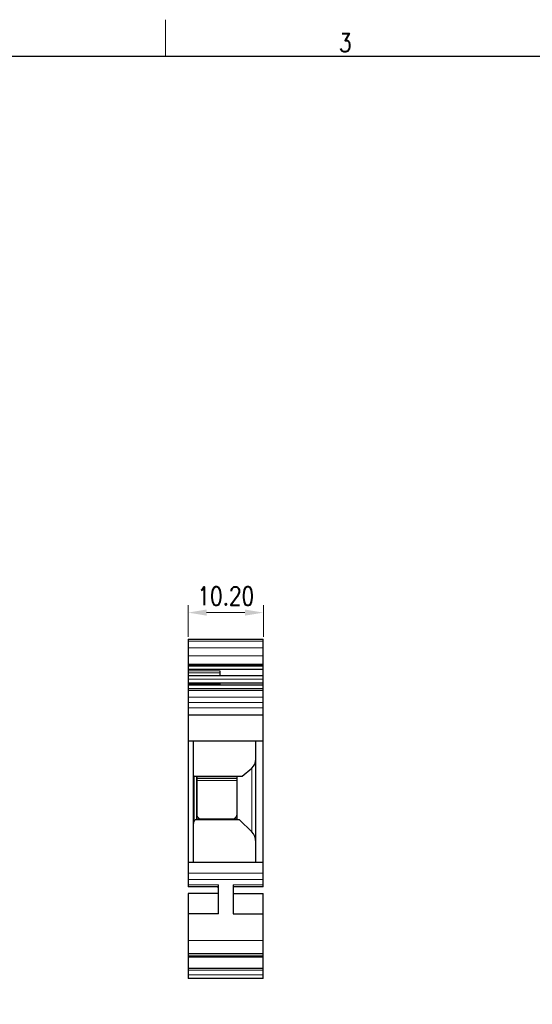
# Model space of a CAD drawing. Header units: inches. Extents: x 3728 to 5725, y -2497 to -825.
# Tile 4 of 256: x 5507 to 5577, y -2420 to -2287. Entities that reach past the tile are written whole.
import ezdxf
from ezdxf.enums import TextEntityAlignment as Align

# ---------------------------------------------------------------- set-up
doc = ezdxf.new("R2010")
doc.units = ezdxf.units.IN
doc.header["$MEASUREMENT"] = 0
doc.layers.get('0').update_dxf_attribs({"lineweight": 30})
doc.layers.get('Defpoints').update_dxf_attribs({"lineweight": 13})
doc.layers.add('4', color=3, linetype='Continuous')
for name, color, linetype, lineweight in [('MARK', 4, 'Continuous', 13), ('TEXT', 6, 'Continuous', 13), ('尺寸线', 3, 'Continuous', 13), ('轮廓线', 7, 'Continuous', 30)]:
    doc.layers.add(name, color=color, linetype=linetype, lineweight=lineweight)
doc.styles.add('romans-高2.5', font='romans.shx', dxfattribs={"width": 0.8, "height": 2.5})
doc.styles.add('romans-高3.5', font='romans.shx', dxfattribs={"width": 0.8, "height": 3.5})
doc.styles.add('宋体-高2.5', font='txt', dxfattribs={"width": 0.8, "height": 2.5})
doc.dimstyles.new('A4_1-Rev.1.1', dxfattribs={"dimtxt": 2.5, "dimasz": 2.5, "dimexe": 1, "dimexo": 0.3, "dimgap": 1, "dimtad": 1, "dimzin": 1, "dimdsep": 46, "dimtxsty": 'romans-高2.5', "dimcen": 1, "dimclrd": 256, "dimclre": 256, "dimclrt": 256, "dimadec": 1, "dimazin": 0, "dimtfac": 1, "dimtmove": 0, "dimatfit": 3, "dimfxl": 1, "dimtolj": 1, "dimtzin": 0, "dimlwd": -1, "dimlwe": -1, "dimarcsym": 0})

# ---------------------------------------------------------------- blocks, each defined once
blk = doc.blocks.new('FOR-1754 Rev.1.1-A4客户图')
at = {"layer": 'TEXT'}
blk.add_line((-193.5, 200), (-193.5, 205), dxfattribs=at)
at = {"layer": '轮廓线'}
blk.add_lwpolyline([(-74.67, 0), (0, 0), (0, 200), (-287, 200)], dxfattribs=at)
at = {"layer": 'TEXT', "style": 'romans-高2.5', "width": 0.8}
blk.add_text('3', height=2.5, dxfattribs=at).set_placement((-169.99, 200.63))
at = {"layer": '尺寸线', "style": '宋体-高2.5', "width": 0.8}
blk.add_attdef('/', text='', height=2.5, dxfattribs=at).set_placement((-55.64, 31.97), align=Align.MIDDLE_LEFT)
at = {"layer": '尺寸线', "width": 0.8}
for tag, height, style, p in [('/', 2.5, 'romans-高2.5', (-94.89, 30.44)), ('/', 2.5, 'romans-高2.5', (-96.71, 25.38)), ('/', 2.5, 'romans-高2.5', (-102.11, 20.6)), ('15EDGKNM-3.81-XXP-1Y-1000A(H)', 3.5, 'romans-高3.5', (-40.89, 11.73)), ('CENGMZ_2018.10.18', 2.5, 'romans-高2.5', (-97.54, 6.17)), ('15EDGKNM-3.5-C04', 2.5, 'romans-高2.5', (-47.36, 6.2)), ('T0-1', 2.5, 'romans-高2.5', (-5.69, 6.17)), ('1/1', 2.5, 'romans-高2.5', (-5.77, 1.37)), ('CUSTOMER_DRAWING', 2.5, 'romans-高2.5', (-56.48, 1.21)), ('2:1', 2.5, 'romans-高2.5', (-23.28, 1.2))]:
    blk.add_attdef(tag, text='', height=height, dxfattribs=dict(at, style=style)).set_placement(p, align=Align.CENTER)
blk = doc.blocks.new('A$C22121115')
at = {"linetype": 'Continuous'}
for p, q in [((0.92, 9.42), (0.92, 4.17)), ((6.32, 9.42), (6.32, 4.17)), ((1.4, 3.67), (5.85, 3.67))]:
    blk.add_line(p, q, dxfattribs=at)
for centre, start, end in [((1.42, 4.17), 180, 270), ((5.82, 4.17), 270, 0)]:
    blk.add_arc(centre, 0.5, start, end, dxfattribs=at)
blk = doc.blocks.new('*D14')
at = {"layer": 'Defpoints', "color": 0, "transparency": 16777216}
for p in [(5540.13, -2367.21), (5529.93, -2370.8), (5540.13, -2370.8)]:
    blk.add_point(p, dxfattribs=at)
at = {"layer": '尺寸线', "transparency": 16777216}
for p, q in [((5529.93, -2370.5), (5529.93, -2366.21)), ((5540.13, -2370.5), (5540.13, -2366.21)), ((5532.43, -2367.21), (5537.63, -2367.21))]:
    blk.add_line(p, q, dxfattribs=at)
for points in [[(5532.43, -2366.79), (5532.43, -2367.62), (5529.93, -2367.21)], [(5537.63, -2366.79), (5537.63, -2367.62), (5540.13, -2367.21)]]:
    blk.add_solid(points, dxfattribs=at)
at = {"layer": '尺寸线', "transparency": 16777216, "insert": (5535.03, -2364.96), "char_height": 2.5, "attachment_point": 5, "style": 'romans-高2.5'}
blk.add_mtext('\\A1;10.20', dxfattribs=at)

msp = doc.modelspace()

# ---------------------------------------------------------------- linework, layer by layer
for p, q in [((5529.926, -2370.799), (5540.126, -2370.799)), ((5529.926, -2370.799), (5529.926, -2404.099)), ((5540.126, -2380.099), (5540.126, -2370.799)), ((5540.126, -2374.234), (5529.926, -2374.234)), ((5529.926, -2374.434), (5540.126, -2374.434)), ((5540.126, -2374.924), (5529.926, -2374.924)), ((5529.926, -2375.719), (5540.126, -2375.719)), ((5534.226, -2375.1), (5534.226, -2375.719)), ((5529.926, -2376.726), (5540.126, -2376.726)), ((5529.926, -2376.992), (5540.126, -2376.992)), ((5534.226, -2376.726), (5534.226, -2376.992)), ((5529.926, -2377.479), (5540.126, -2377.479)), ((5540.126, -2381.099), (5529.926, -2381.099)), ((5540.126, -2404.399), (5540.126, -2380.099)), ((5540.126, -2384.649), (5529.926, -2384.649)), ((5530.626, -2384.649), (5530.626, -2401.099)), ((5539.126, -2401.099), (5539.126, -2384.649)), ((5530.66, -2389.399), (5537.269, -2389.399)), ((5531.126, -2395.299), (5531.126, -2389.399)), ((5536.526, -2389.399), (5536.526, -2395.299)), ((5537.269, -2389.399), (5538.569, -2388.291)), ((5530.742, -2395.494), (5530.876, -2395.299)), ((5536.897, -2395.299), (5530.876, -2395.299)), ((5531.126, -2395.149), (5536.526, -2395.149)), ((5538.569, -2396.93), (5536.897, -2395.299)), ((5540.126, -2401.099), (5529.926, -2401.099)), ((5529.926, -2404.099), (5529.926, -2404.399)), ((5534.026, -2404.399), (5529.926, -2404.399)), ((5529.926, -2405.299), (5529.926, -2416.799)), ((5534.026, -2405.299), (5529.926, -2405.299)), ((5533.875, -2404.437), (5533.876, -2404.399)), ((5534.025, -2404.426), (5533.875, -2404.426)), ((5534.025, -2404.437), (5533.875, -2404.437)), ((5534.026, -2404.415), (5533.876, -2404.415)), ((5534.026, -2408.049), (5534.026, -2404.099)), ((5536.026, -2404.099), (5536.026, -2408.049)), ((5540.126, -2404.399), (5536.026, -2404.399)), ((5536.026, -2405.299), (5540.126, -2405.299)), ((5540.126, -2416.799), (5540.126, -2405.299)), ((5534.026, -2408.049), (5529.926, -2408.049)), ((5536.026, -2408.049), (5540.126, -2408.049)), ((5540.126, -2413.449), (5529.926, -2413.449)), ((5540.126, -2413.773), (5529.926, -2413.773)), ((5540.126, -2413.899), (5529.926, -2413.899)), ((5529.926, -2415.399), (5540.126, -2415.399)), ((5540.126, -2416.799), (5529.926, -2416.799))]:
    msp.add_line(p, q)
for centre, major_axis, ratio, start_param, end_param in [((5537.626, -2387.06), (0.001, 1.583), 0.9473684, -2.4617178, -1.5703353), ((5531.126, -2389.208), (0, 0.528), 0.9473684, -4.7119279, -4.3414618), ((5531.126, -2395.881), (0, 0.604), 0.8275862, 0.8759436, 1.5706819), ((5537.626, -2398.34), (0, 1.812), 0.8275862, -1.5709108, -0.6795283)]:
    msp.add_ellipse(centre, major_axis=major_axis, ratio=ratio, start_param=start_param, end_param=end_param)
at = {"layer": '4'}
msp.add_line((5531.126, -2389.649), (5536.526, -2389.649), dxfattribs=at)
at = {"layer": 'MARK'}
for p, q in [((5540.126, -2371.092), (5529.926, -2371.092)), ((5529.926, -2372.002), (5540.126, -2372.002)), ((5540.126, -2373.083), (5529.926, -2373.083)), ((5529.926, -2374.375), (5540.126, -2374.375)), ((5529.926, -2375.1), (5534.226, -2375.1)), ((5534.226, -2375.383), (5529.926, -2375.383)), ((5540.126, -2376.231), (5529.926, -2376.231)), ((5534.226, -2376.868), (5529.926, -2376.868)), ((5540.126, -2377.772), (5529.926, -2377.772)), ((5529.926, -2378.681), (5540.126, -2378.681)), ((5540.126, -2379.389), (5529.926, -2379.389)), ((5529.926, -2380.099), (5540.126, -2380.099)), ((5530.742, -2389.399), (5530.742, -2395.494)), ((5538.569, -2396.93), (5538.569, -2388.291)), ((5536.526, -2389.949), (5531.126, -2389.949)), ((5529.926, -2402.526), (5540.126, -2402.526)), ((5540.126, -2403.405), (5529.926, -2403.405)), ((5529.926, -2404.099), (5534.026, -2404.099)), ((5536.026, -2404.099), (5540.126, -2404.099)), ((5529.926, -2411.649), (5540.126, -2411.649)), ((5540.126, -2415.699), (5529.926, -2415.699)), ((5529.926, -2416.299), (5540.126, -2416.299))]:
    msp.add_line(p, q, dxfattribs=at)

# ---------------------------------------------------------------- block references
msp.add_blockref('FOR-1754 Rev.1.1-A4客户图', (5720.371, -2491.826))
at = {"layer": '4'}
msp.add_blockref('A$C22121115', (5530.201, -2398.823), dxfattribs=at)

# ---------------------------------------------------------------- dimensions: what is measured, and where the dimension line sits
at = {"layer": '尺寸线'}
dim = msp.add_linear_dim(base=(5540.126, -2367.207), p1=(5529.926, -2370.799), p2=(5540.126, -2370.799), dimstyle='A4_1-Rev.1.1', dxfattribs=at)
dim.commit()
dim.dimension.update_dxf_attribs({"geometry": '*D14', "text_midpoint": (5535.026, -2364.957)})

doc.saveas('drawing.dxf')
